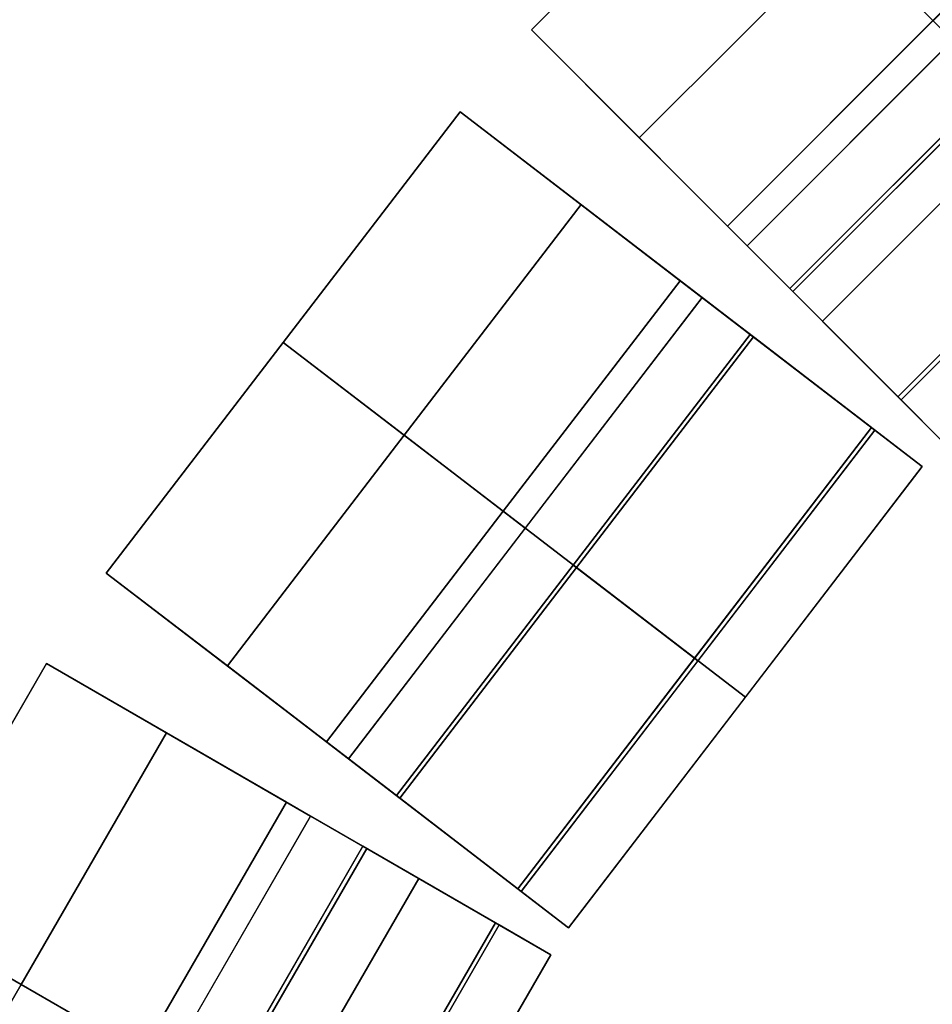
# Model space of a CAD drawing. Header units: millimetres. Extents: x 141.2 to 175.6, y 181.7 to 216.1.
# Tile 210 of 256: x 143.8 to 146.8, y 207.2 to 210.4. Entities that reach past the tile are written whole.
import ezdxf

# ---------------------------------------------------------------- set-up
doc = ezdxf.new("R2010")
doc.units = ezdxf.units.MM
doc.header["$MEASUREMENT"] = 0
doc.layers.add('Default', color=7, linetype='Continuous', true_color=0x000000)

msp = doc.modelspace()

# ---------------------------------------------------------------- meshes
at = {"layer": 'Default', "color": 43}
mesh = msp.add_polyface(dxfattribs=at)
corners = [(146.2241, 209.6492, -2.7783), (146.8958, 210.3209, -2.7783), (147.5676, 210.9927, -2.7783), (145.8714, 210.0019, -2.7434), (146.5431, 210.6736, -2.7434), (147.2149, 211.3454, -2.7434), (145.5187, 210.3546, -2.7085), (146.1904, 211.0263, -2.7085), (146.8622, 211.6981, -2.7085)]
mesh.append_faces([[corners[k] for k in face] for face in [(4, 1, 0, 3), (5, 2, 1, 4), (7, 4, 3, 6), (8, 5, 4, 7)]], dxfattribs={"color": 43})
mesh = msp.add_polyface(dxfattribs=at)
corners = [(145.5187, 210.3546, -2.7085), (146.1904, 211.0263, -2.7085), (146.8622, 211.6981, -2.7085), (146.1599, 209.7133, 10.2598), (146.8316, 210.3851, 10.2598), (147.5034, 211.0568, 10.2598)]
mesh.append_faces([[corners[k] for k in face] for face in [(4, 1, 0, 3), (5, 2, 1, 4)]], dxfattribs={"color": 43})
mesh = msp.add_polyface(dxfattribs=at)
corners = [(146.1599, 209.7133, 10.2598), (147.5034, 211.0568, 10.2598), (146.8653, 209.0079, 10.1901), (148.2088, 210.3515, 10.1901)]
mesh.append_faces([[corners[k] for k in face] for face in [(3, 1, 0, 2)]], dxfattribs={"color": 43})
mesh = msp.add_polyface(dxfattribs=at)
corners = [(146.7173, 209.1559, 7.1974), (148.0608, 210.4994, 7.1974), (146.4707, 209.4026, 2.2096), (147.8142, 210.7461, 2.2096), (146.2241, 209.6492, -2.7783), (147.5676, 210.9927, -2.7783)]
mesh.append_faces([[corners[k] for k in face] for face in [(3, 1, 0, 2), (5, 3, 2, 4)]], dxfattribs={"color": 43})
mesh = msp.add_polyface(dxfattribs=at)
corners = [(146.3736, 209.4996, 7.3969), (147.0454, 210.1714, 7.3969), (147.7171, 210.8431, 7.3969), (146.3638, 209.5095, 7.1974), (147.0355, 210.1812, 7.1974), (147.7073, 210.853, 7.1974)]
mesh.append_faces([[corners[k] for k in face] for face in [(4, 1, 0, 3), (5, 2, 1, 4)]], dxfattribs={"color": 43})
mesh = msp.add_polyface(dxfattribs=at)
corners = [(146.3638, 209.5095, 7.1974), (147.7073, 210.853, 7.1974), (146.7173, 209.1559, 7.1974), (148.0608, 210.4994, 7.1974)]
mesh.append_faces([[corners[k] for k in face] for face in [(3, 1, 0, 2)]], dxfattribs={"color": 43})
mesh = msp.add_polyface(dxfattribs=at)
corners = [(146.7272, 209.1461, 7.3969), (148.0707, 210.4896, 7.3969), (146.3736, 209.4996, 7.3969), (147.7171, 210.8431, 7.3969)]
mesh.append_faces([[corners[k] for k in face] for face in [(3, 1, 0, 2)]], dxfattribs={"color": 43})
mesh = msp.add_polyface(dxfattribs=at)
corners = [(146.8653, 209.0079, 10.1901), (148.2088, 210.3515, 10.1901), (146.7272, 209.1461, 7.3969), (148.0707, 210.4896, 7.3969)]
mesh.append_faces([[corners[k] for k in face] for face in [(3, 1, 0, 2)]], dxfattribs={"color": 43})
mesh = msp.add_polyface(dxfattribs=at)
corners = [(145.5187, 210.3546, -2.7085), (146.1599, 209.7133, 10.2598), (146.2241, 209.6492, -2.7783), (146.8653, 209.0079, 10.1901), (146.7173, 209.1559, 7.1974), (146.3638, 209.5095, 7.1974), (146.3736, 209.4996, 7.3969), (146.7272, 209.1461, 7.3969)]
mesh.append_faces([[corners[k] for k in face] for face in [(1, 0, 5, 5), (2, 5, 0, 0), (3, 1, 6, 6), (5, 6, 1, 1), (5, 2, 4, 4), (6, 7, 3, 3)]], dxfattribs={"color": 43})
mesh = msp.add_polyface(dxfattribs=at)
corners = [(144.9207, 207.9727, -2.7783), (145.499, 208.7264, -2.7783), (146.0773, 209.48, -2.7783), (144.525, 208.2763, -2.7434), (145.1033, 209.03, -2.7434), (145.6816, 209.7837, -2.7434), (144.1293, 208.58, -2.7085), (144.7076, 209.3336, -2.7085), (145.2859, 210.0873, -2.7085)]
mesh.append_faces([[corners[k] for k in face] for face in [(4, 1, 0, 3), (5, 2, 1, 4), (7, 4, 3, 6), (8, 5, 4, 7)]], dxfattribs={"color": 43})
mesh = msp.add_polyface(dxfattribs=at)
corners = [(144.1293, 208.58, -2.7085), (144.7076, 209.3336, -2.7085), (145.2859, 210.0873, -2.7085), (144.8487, 208.0279, 10.2598), (145.427, 208.7816, 10.2598), (146.0053, 209.5353, 10.2598)]
mesh.append_faces([[corners[k] for k in face] for face in [(4, 1, 0, 3), (5, 2, 1, 4)]], dxfattribs={"color": 43})
mesh = msp.add_polyface(dxfattribs=at)
corners = [(145.2859, 210.0873, -2.7085), (146.0773, 209.48, -2.7783), (146.0053, 209.5353, 10.2598), (146.7968, 208.928, 10.1901), (146.6418, 209.0469, 7.3969), (146.2451, 209.3513, 7.3969), (146.2341, 209.3598, 7.1974), (146.6307, 209.0554, 7.1974)]
mesh.append_faces([[corners[k] for k in face] for face in [(1, 0, 6, 6), (2, 6, 0, 0), (6, 7, 1, 1), (3, 5, 2, 2), (6, 2, 5, 5), (5, 3, 4, 4)]], dxfattribs={"color": 43})
mesh = msp.add_polyface(dxfattribs=at)
corners = [(144.8487, 208.0279, 10.2598), (145.427, 208.7816, 10.2598), (146.0053, 209.5353, 10.2598), (145.6401, 207.4206, 10.1901), (146.2184, 208.1743, 10.1901), (146.7968, 208.928, 10.1901)]
mesh.append_faces([[corners[k] for k in face] for face in [(4, 1, 0, 3), (5, 2, 1, 4)]], dxfattribs={"color": 43})
mesh = msp.add_polyface(dxfattribs=at)
corners = [(145.4741, 207.548, 7.1974), (146.6307, 209.0554, 7.1974), (144.9207, 207.9727, -2.7783), (146.0773, 209.48, -2.7783)]
mesh.append_faces([[corners[k] for k in face] for face in [(3, 1, 0, 2)]], dxfattribs={"color": 43})
mesh = msp.add_polyface(dxfattribs=at)
corners = [(145.0885, 207.8439, 7.3969), (145.6668, 208.5976, 7.3969), (146.2451, 209.3513, 7.3969), (145.0774, 207.8524, 7.1974), (145.6557, 208.6061, 7.1974), (146.2341, 209.3598, 7.1974)]
mesh.append_faces([[corners[k] for k in face] for face in [(4, 1, 0, 3), (5, 2, 1, 4)]], dxfattribs={"color": 43})
mesh = msp.add_polyface(dxfattribs=at)
corners = [(145.0774, 207.8524, 7.1974), (145.6557, 208.6061, 7.1974), (146.2341, 209.3598, 7.1974), (145.4741, 207.548, 7.1974), (146.0524, 208.3017, 7.1974), (146.6307, 209.0554, 7.1974)]
mesh.append_faces([[corners[k] for k in face] for face in [(4, 1, 0, 3), (5, 2, 1, 4)]], dxfattribs={"color": 43})
mesh = msp.add_polyface(dxfattribs=at)
corners = [(145.4852, 207.5395, 7.3969), (146.0635, 208.2932, 7.3969), (146.6418, 209.0469, 7.3969), (145.0885, 207.8439, 7.3969), (145.6668, 208.5976, 7.3969), (146.2451, 209.3513, 7.3969)]
mesh.append_faces([[corners[k] for k in face] for face in [(4, 1, 0, 3), (5, 2, 1, 4)]], dxfattribs={"color": 43})
mesh = msp.add_polyface(dxfattribs=at)
corners = [(145.6401, 207.4206, 10.1901), (146.7968, 208.928, 10.1901), (145.4852, 207.5395, 7.3969), (146.6418, 209.0469, 7.3969)]
mesh.append_faces([[corners[k] for k in face] for face in [(3, 1, 0, 2)]], dxfattribs={"color": 43})
mesh = msp.add_polyface(dxfattribs=at)
corners = [(144.1293, 208.58, -2.7085), (144.8487, 208.0279, 10.2598), (144.525, 208.2763, -2.7434), (145.2444, 207.7243, 10.2249), (144.9207, 207.9727, -2.7783), (145.6401, 207.4206, 10.1901), (145.4741, 207.548, 7.1974), (145.0774, 207.8524, 7.1974), (145.0885, 207.8439, 7.3969), (145.4852, 207.5395, 7.3969)]
mesh.append_faces([[corners[k] for k in face] for face in [(1, 0, 2, 2), (1, 2, 7, 7), (4, 7, 2, 2), (1, 8, 3, 3), (8, 1, 7, 7), (5, 8, 9, 9), (3, 8, 5, 5), (4, 6, 7, 7)]], dxfattribs={"color": 43})
mesh = msp.add_polyface(dxfattribs=at)
corners = [(143.8473, 206.1404, -2.7783), (144.7973, 207.7858, -2.7783), (142.9834, 206.6392, -2.7085), (143.9334, 208.2846, -2.7085)]
mesh.append_faces([[corners[k] for k in face] for face in [(3, 1, 0, 2)]], dxfattribs={"color": 43})
mesh = msp.add_polyface(dxfattribs=at)
corners = [(142.9834, 206.6392, -2.7085), (143.4584, 207.4619, -2.7085), (143.9334, 208.2846, -2.7085), (143.376, 206.4125, 3.7757), (143.851, 207.2352, 3.7757), (144.326, 208.0579, 3.7757), (143.7687, 206.1857, 10.2598), (144.2437, 207.0085, 10.2598), (144.7187, 207.8312, 10.2598)]
mesh.append_faces([[corners[k] for k in face] for face in [(4, 1, 0, 3), (5, 2, 1, 4), (7, 4, 3, 6), (8, 5, 4, 7)]], dxfattribs={"color": 43})
mesh = msp.add_polyface(dxfattribs=at)
corners = [(143.9334, 208.2846, -2.7085), (144.3653, 208.0352, -2.7434), (144.7973, 207.7858, -2.7783), (144.326, 208.0579, 3.7757), (144.758, 207.8085, 3.7408), (145.19, 207.5591, 3.7059), (144.7187, 207.8312, 10.2598), (145.1507, 207.5818, 10.2249), (145.5826, 207.3324, 10.1901), (145.4135, 207.4301, 7.3969), (144.9805, 207.6801, 7.3969), (144.9684, 207.6871, 7.1974), (145.4014, 207.4371, 7.1974)]
mesh.append_faces([[corners[k] for k in face] for face in [(4, 1, 0, 3), (5, 2, 1, 4), (11, 4, 3, 3), (12, 5, 11, 11), (4, 11, 5, 5), (11, 3, 6, 6), (10, 6, 7, 7), (9, 10, 8, 8), (7, 8, 10, 10), (11, 6, 10, 10)]], dxfattribs={"color": 43})
mesh = msp.add_polyface(dxfattribs=at)
corners = [(143.7687, 206.1857, 10.2598), (144.2437, 207.0085, 10.2598), (144.7187, 207.8312, 10.2598), (144.2007, 205.9364, 10.2249), (144.6757, 206.7591, 10.2249), (145.1507, 207.5818, 10.2249), (144.6326, 205.687, 10.1901), (145.1076, 206.5097, 10.1901), (145.5826, 207.3324, 10.1901)]
mesh.append_faces([[corners[k] for k in face] for face in [(4, 1, 0, 3), (5, 2, 1, 4), (7, 4, 3, 6), (8, 5, 4, 7)]], dxfattribs={"color": 43})
mesh = msp.add_polyface(dxfattribs=at)
corners = [(144.4514, 205.7916, 7.1974), (144.9264, 206.6143, 7.1974), (145.4014, 207.4371, 7.1974), (143.8473, 206.1404, -2.7783), (144.3223, 206.9631, -2.7783), (144.7973, 207.7858, -2.7783)]
mesh.append_faces([[corners[k] for k in face] for face in [(4, 1, 0, 3), (5, 2, 1, 4)]], dxfattribs={"color": 43})
mesh = msp.add_polyface(dxfattribs=at)
corners = [(144.0305, 206.0346, 7.3969), (144.9805, 207.6801, 7.3969), (144.0184, 206.0416, 7.1974), (144.9684, 207.6871, 7.1974)]
mesh.append_faces([[corners[k] for k in face] for face in [(3, 1, 0, 2)]], dxfattribs={"color": 43})
mesh = msp.add_polyface(dxfattribs=at)
corners = [(144.0184, 206.0416, 7.1974), (144.4934, 206.8643, 7.1974), (144.9684, 207.6871, 7.1974), (144.4514, 205.7916, 7.1974), (144.9264, 206.6143, 7.1974), (145.4014, 207.4371, 7.1974)]
mesh.append_faces([[corners[k] for k in face] for face in [(4, 1, 0, 3), (5, 2, 1, 4)]], dxfattribs={"color": 43})
mesh = msp.add_polyface(dxfattribs=at)
corners = [(144.4635, 205.7846, 7.3969), (144.9385, 206.6073, 7.3969), (145.4135, 207.4301, 7.3969), (144.0305, 206.0346, 7.3969), (144.5055, 206.8573, 7.3969), (144.9805, 207.6801, 7.3969)]
mesh.append_faces([[corners[k] for k in face] for face in [(4, 1, 0, 3), (5, 2, 1, 4)]], dxfattribs={"color": 43})
mesh = msp.add_polyface(dxfattribs=at)
corners = [(144.6326, 205.687, 10.1901), (145.1076, 206.5097, 10.1901), (145.5826, 207.3324, 10.1901), (144.4635, 205.7846, 7.3969), (144.9385, 206.6073, 7.3969), (145.4135, 207.4301, 7.3969)]
mesh.append_faces([[corners[k] for k in face] for face in [(4, 1, 0, 3), (5, 2, 1, 4)]], dxfattribs={"color": 43})

doc.saveas('drawing.dxf')
